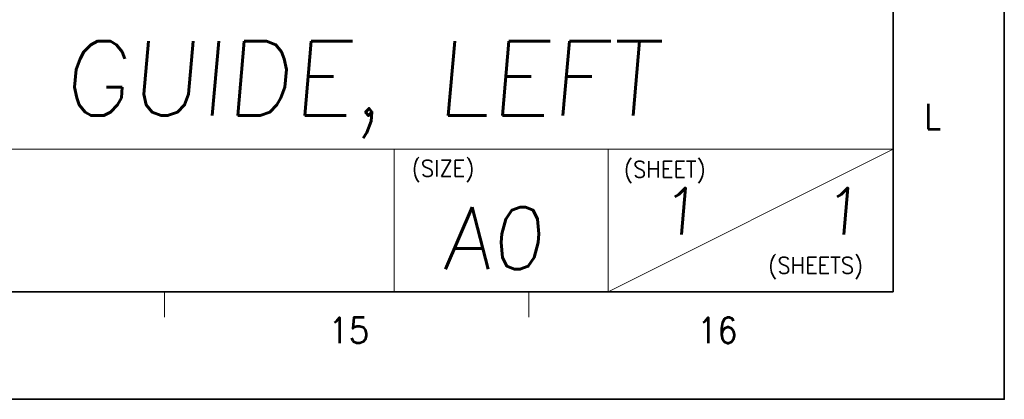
# Model space of a CAD drawing. Header units: millimetres. Extents: x 4497 to 13960, y 12291 to 16372.
# Tile 189 of 217: x 9557 to 9749, y 15521 to 15596. Entities that reach past the tile are written whole.
import ezdxf
from ezdxf.enums import TextEntityAlignment as Align

# ---------------------------------------------------------------- set-up
doc = ezdxf.new("R2010")
doc.units = ezdxf.units.MM
doc.header["$LTSCALE"] = 0.8
doc.layers.get('0').update_dxf_attribs({"linetype": 'CONTINUOUS', "lineweight": 0})
doc.layers.add('2', color=3, linetype='CONTINUOUS', lineweight=0)
doc.styles.add('GHS', font='romans', dxfattribs={"height": 2, "bigfont": 'whgtxt'})
doc.styles.get("Standard").update_dxf_attribs({"font": 'romans.shx', "width": 0.8, "oblique": 5, "bigfont": 'whgtxt.shx'})

msp = doc.modelspace()

# ---------------------------------------------------------------- linework, layer by layer
at = {"color": 7, "linetype": 'Continuous', "lineweight": 35}
for p, q in [((9727.439, 15542.403), (9727.439, 16340.271)), ((8587.912, 15542.403), (9727.439, 15542.403))]:
    msp.add_line(p, q, dxfattribs=at)
at = {"color": 7, "linetype": 'Continuous'}
for p, q in [((9727.439, 15542.403), (9727.439, 15720.454)), ((9513.778, 15570.272), (9727.439, 15570.272)), ((9629.898, 15542.403), (9629.898, 15570.272)), ((9671.701, 15542.403), (9671.701, 15570.272)), ((9671.701, 15542.403), (9727.439, 15570.272)), ((9513.778, 15542.403), (9727.439, 15542.403)), ((9513.778, 15542.403), (9727.439, 15542.403)), ((9562.487, 15542.403), (9727.439, 15542.403)), ((9584.998, 15537.422), (9584.998, 15542.403)), ((9656.219, 15537.422), (9656.219, 15542.403))]:
    msp.add_line(p, q, dxfattribs=at)
at = {"color": 7, "linetype": 'Continuous', "lineweight": 35}
msp.add_lwpolyline([(9749.185, 16361.337), (8561.185, 16361.337), (8561.185, 15521.337), (9749.185, 15521.337)], close=True, dxfattribs=at)

# ---------------------------------------------------------------- texts
at = {"color": 7, "linetype": 'Continuous', "width": 0.933333}
for s, height, p in [('L', 4.98, (9735.164, 15576.686)), ('15', 4.9805, (9621.007, 15534.835)), ('16', 4.9805, (9693.064, 15534.835))]:
    msp.add_text(s, height=height, dxfattribs=at).set_placement(p, align=Align.MIDDLE_CENTER)
for s, p in [('(SIZE)', (9633.312, 15568.148)), ('(SHEET)', (9674.786, 15567.974)), ('(SHEETS)', (9703.003, 15549.163))]:
    msp.add_text(s, height=3.2303, dxfattribs=at).set_placement(p, align=Align.TOP_LEFT)
at = {"layer": '2', "style": 'GHS', "oblique": 5}
for s, height, p in [('GUIDE, LEFT', 14.54353, (9565.023, 15576.878)), ('1', 9.09, (9681.763, 15553.621)), ('1', 9.09, (9713.509, 15553.621)), ('A0', 12.1196, (9639.414, 15546.809))]:
    msp.add_text(s, height=height, dxfattribs=at).set_placement(p)

doc.saveas('drawing.dxf')
